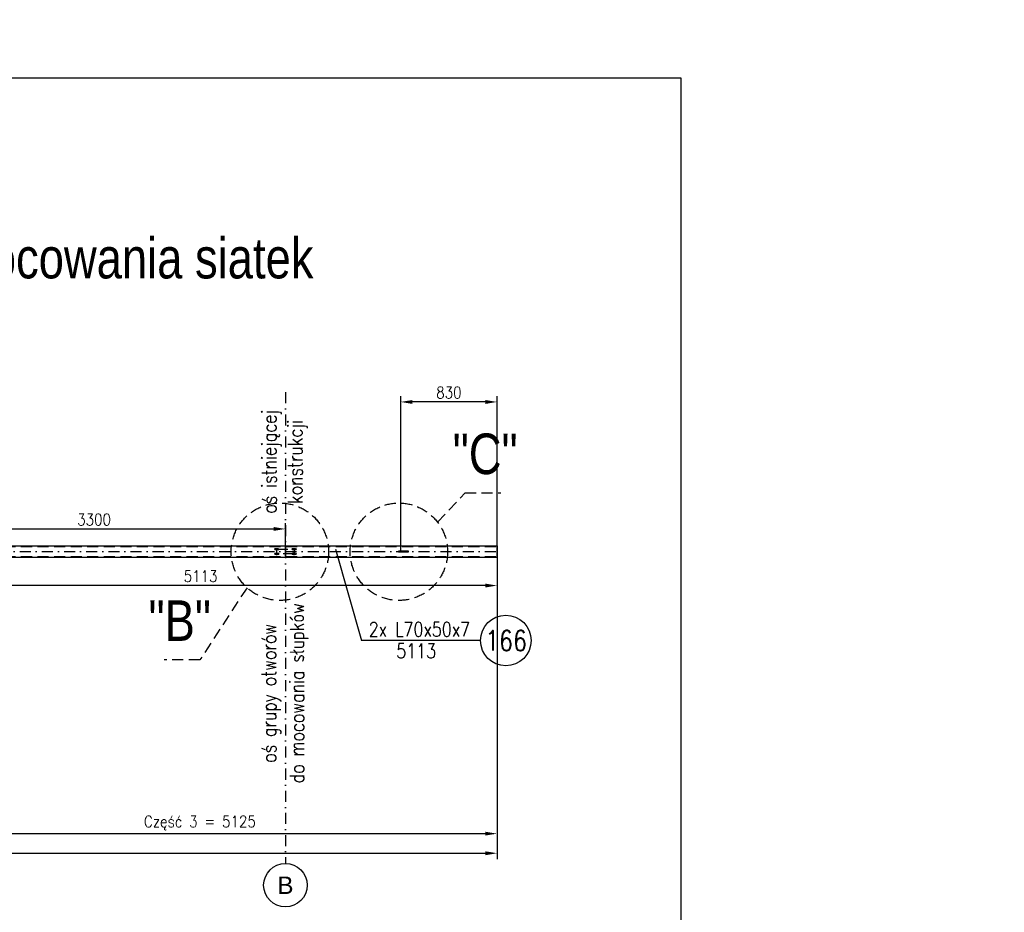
# Model space of a CAD drawing. Header units: millimetres. Extents: x -34919 to 306996, y -293018 to -145733.
# Tile 165 of 256: x 76847 to 78545, y -194657 to -193117. Entities that reach past the tile are written whole.
import ezdxf
from ezdxf.enums import TextEntityAlignment as Align

# ---------------------------------------------------------------- set-up
doc = ezdxf.new("R2010")
doc.units = ezdxf.units.MM
doc.header["$LTSCALE"] = 3
doc.linetypes.add('DASHDOT', pattern=[25.4, 12.7, -6.35, 0, -6.35])
doc.linetypes.add('HIDDEN', pattern=[9.525, 6.35, -3.175])
for name, color, linetype in [('0_18', 4, 'Continuous'), ('K-wypełnienia', 8, 'Continuous'), ('poziome 1', 7, 'Continuous'), ('Prz', 5, 'Continuous'), ('slupki', 7, 'Continuous'), ('stezenia', 4, 'Continuous')]:
    doc.layers.add(name, color=color, linetype=linetype)
doc.layers.add('OPISY', color=2, linetype='Continuous', lineweight=13)
doc.layers.add('SIATKA', color=5, linetype='Continuous', lineweight=18)
doc.styles.add('ARIAL', font='arial.ttf', dxfattribs={"width": 0.7, "height": 300})
doc.styles.add('NOVE3', font='romans.shx', dxfattribs={"width": 0.7})
doc.styles.add('R20', font='romans.shx', dxfattribs={"width": 0.85})
doc.styles.add('R50', font='romans.shx', dxfattribs={"width": 0.85, "height": 50})
doc.styles.add('ROMANS', font='romans.shx')
doc.styles.get("Standard").update_dxf_attribs({"font": 'arial.ttf', "height": 25})
doc.dimstyles.new('Skala 1_10_50', dxfattribs={"dimscale": 10, "dimtxt": 2, "dimasz": 2, "dimexe": 1, "dimexo": 0, "dimtad": 1, "dimdec": 0, "dimlfac": 5, "dimdsep": 46, "dimtxsty": 'R20', "dimcen": 0, "dimclrd": 4, "dimclre": 4, "dimclrt": 3, "dimadec": 0, "dimazin": 0, "dimtfac": 1, "dimtdec": 0, "dimtix": 1, "dimtmove": 0, "dimatfit": 2, "dimfxl": 1, "dimtolj": 1, "dimtzin": 0, "dimarcsym": 0})

# ---------------------------------------------------------------- blocks, each defined once
blk = doc.blocks.new('A$C1702099F')
at = {"color": 6}
for p, q in [((13, 6.5), (-13, 6.5)), ((13, -6.5), (-13, -6.5))]:
    blk.add_line(p, q, dxfattribs=at)
for centre, start, end in [((-13, 0), 90, 270), ((13, 0), 270, 90)]:
    blk.add_arc(centre, 6.5, start, end, dxfattribs=at)
blk = doc.blocks.new('*D1619')
at = {"layer": 'Defpoints', "color": 0, "transparency": 16777216}
for p in [(76645.3, -194008.4, 0), (77670.3, -194024.4, 0), (77670.3, -194521.1)]:
    blk.add_point(p, dxfattribs=at)
at = {"layer": 'stezenia', "color": 4, "lineweight": -2, "transparency": 16777216}
for p, q in [((76645.3, -194008.4), (76645.3, -194531.1)), ((77670.3, -194024.4), (77670.3, -194531.1)), ((76665.3, -194521.1), (77650.3, -194521.1))]:
    blk.add_line(p, q, dxfattribs=at)
at = {"layer": 'stezenia', "color": 4, "transparency": 16777216}
for points in [[(76665.3, -194517.8), (76665.3, -194524.4), (76645.3, -194521.1)], [(77650.3, -194517.8), (77650.3, -194524.4), (77670.3, -194521.1)]]:
    blk.add_solid(points, dxfattribs=at)
at = {"layer": 'stezenia', "color": 3, "transparency": 16777216, "insert": (77157.8, -194502.5), "char_height": 20, "attachment_point": 5, "style": 'R20'}
blk.add_mtext('\\A1;Część 3 = 5125', dxfattribs=at)
blk = doc.blocks.new('*D1624')
at = {"layer": 'Defpoints', "color": 0, "transparency": 16777216}
for p in [(77305.3, -193995.5), (76645.3, -194008.4), (77305.3, -194042.5)]:
    blk.add_point(p, dxfattribs=at)
at = {"layer": 'stezenia', "color": 4, "lineweight": -2, "transparency": 16777216}
for p, q in [((76645.3, -194008.4), (76645.3, -193985.5)), ((77305.3, -194042.5), (77305.3, -193985.5)), ((76665.3, -193995.5), (77285.3, -193995.5))]:
    blk.add_line(p, q, dxfattribs=at)
at = {"layer": 'stezenia', "color": 4, "transparency": 16777216}
for points in [[(76665.3, -193992.2), (76665.3, -193998.8), (76645.3, -193995.5)], [(77285.3, -193992.2), (77285.3, -193998.8), (77305.3, -193995.5)]]:
    blk.add_solid(points, dxfattribs=at)
at = {"layer": 'stezenia', "color": 3, "transparency": 16777216, "insert": (76975.3, -193979.3), "char_height": 20, "attachment_point": 5, "style": 'R20'}
blk.add_mtext('\\A1;3300', dxfattribs=at)
blk = doc.blocks.new('*D1627')
at = {"layer": 'Defpoints', "color": 0, "transparency": 16777216}
for p in [(76647.7, -194044.4, 0), (77670.3, -194044.4), (76647.7, -194093.1)]:
    blk.add_point(p, dxfattribs=at)
at = {"layer": 'stezenia', "color": 4, "lineweight": -2, "transparency": 16777216}
for p, q in [((76647.7, -194044.4), (76647.7, -194103.1)), ((77670.3, -194044.4), (77670.3, -194103.1)), ((77650.3, -194093.1), (76667.7, -194093.1))]:
    blk.add_line(p, q, dxfattribs=at)
at = {"layer": 'stezenia', "color": 4, "transparency": 16777216}
for points in [[(76667.7, -194089.8), (76667.7, -194096.5), (76647.7, -194093.1)], [(77650.3, -194089.8), (77650.3, -194096.5), (77670.3, -194093.1)]]:
    blk.add_solid(points, dxfattribs=at)
at = {"layer": 'stezenia', "color": 3, "transparency": 16777216, "insert": (77159, -194076.9), "char_height": 20, "attachment_point": 5, "style": 'R20'}
blk.add_mtext('\\A1;5113', dxfattribs=at)
blk = doc.blocks.new('*D1523')
at = {"layer": 'Defpoints', "color": 0, "transparency": 16777216}
for p in [(77504.3, -193776.4), (77504.3, -194033.6, 0), (77670.3, -194024.4)]:
    blk.add_point(p, dxfattribs=at)
at = {"layer": 'stezenia', "color": 4, "lineweight": -2, "transparency": 16777216}
for p, q in [((77504.3, -194033.6), (77504.3, -193766.4)), ((77670.3, -194024.4), (77670.3, -193766.4)), ((77650.3, -193776.4), (77524.3, -193776.4))]:
    blk.add_line(p, q, dxfattribs=at)
at = {"layer": 'stezenia', "color": 4, "transparency": 16777216}
for points in [[(77524.3, -193773.1), (77524.3, -193779.8), (77504.3, -193776.4)], [(77650.3, -193773.1), (77650.3, -193779.8), (77670.3, -193776.4)]]:
    blk.add_solid(points, dxfattribs=at)
at = {"layer": 'stezenia', "color": 3, "transparency": 16777216, "insert": (77587.3, -193760.2), "char_height": 20, "attachment_point": 5, "style": 'R20'}
blk.add_mtext('\\A1;830', dxfattribs=at)
blk = doc.blocks.new('*D1532')
at = {"layer": 'Defpoints', "color": 0, "transparency": 16777216}
for p in [(74020.3, -194428.2), (77670.3, -194428.2), (77670.3, -194554.9)]:
    blk.add_point(p, dxfattribs=at)
at = {"layer": 'stezenia', "color": 4, "lineweight": -2, "transparency": 16777216}
for p, q in [((74020.3, -194428.2), (74020.3, -194564.9)), ((77670.3, -194428.2), (77670.3, -194564.9)), ((74040.3, -194554.9), (77650.3, -194554.9))]:
    blk.add_line(p, q, dxfattribs=at)
at = {"layer": 'stezenia', "color": 4, "transparency": 16777216}
for points in [[(74040.3, -194551.6), (74040.3, -194558.3), (74020.3, -194554.9)], [(77650.3, -194551.6), (77650.3, -194558.3), (77670.3, -194554.9)]]:
    blk.add_solid(points, dxfattribs=at)
at = {"layer": 'stezenia', "color": 3, "transparency": 16777216, "insert": (75845.3, -194538.7), "char_height": 20, "attachment_point": 5, "style": 'R20'}
blk.add_mtext('\\A1;18250', dxfattribs=at)

msp = doc.modelspace()

# ---------------------------------------------------------------- linework, layer by layer
for p, q in [((77288.264, -194030.441, 0), (77292.341, -194030.441, 0)), ((77288.264, -194038.441, 0), (77292.341, -194038.441, 0)), ((77290.303, -194040.479, 0), (77290.303, -194036.402, 0)), ((77322.341, -194030.441, 0), (77318.264, -194030.441, 0)), ((77322.341, -194038.441, 0), (77318.264, -194038.441, 0)), ((77320.303, -194040.479, 0), (77320.303, -194036.402, 0))]:
    msp.add_line(p, q)
at = {"color": 4}
msp.add_line((77641.898, -194187.945, 0), (77436.529, -194187.945, 0), dxfattribs=at)
for centre, radius in [((77290.303, -194030.441, 0), 1.3), ((77290.303, -194038.441, 0), 1.3), ((77320.303, -194030.441, 0), 1.3), ((77320.303, -194038.441, 0), 1.3), ((77305.303, -194610.121, 0), 37.5)]:
    msp.add_circle(centre, radius)
at = {"layer": '0_18'}
msp.add_line((77391.483, -194030.339, 0), (77436.529, -194187.945, 0), dxfattribs=at)
at = {"layer": 'K-wypełnienia', "color": 1, "linetype": 'Continuous'}
msp.add_circle((77685.465, -194187.945, 0), 43.566, dxfattribs=at)
at = {"layer": 'poziome 1', "color": 3, "linetype": 'HIDDEN'}
for p, q in [((77567.68, -193983.718, 0), (77615.122, -193933.415, 0)), ((77615.122, -193933.415, 0), (77676.78, -193933.415, 0)), ((77239.13, -194096.857, 0), (77157.784, -194221.229, 0)), ((77157.784, -194221.229, 0), (77096.127, -194221.229, 0))]:
    msp.add_line(p, q, dxfattribs=at)
at = {"layer": 'poziome 1', "color": 3}
for p, q in [((74020.303, -194024.441, 0), (77670.303, -194024.441, 0)), ((74020.303, -194044.441, 0), (77670.303, -194044.441, 0))]:
    msp.add_line(p, q, dxfattribs=at)
at = {"layer": 'poziome 1', "linetype": 'HIDDEN'}
for p, q in [((74020.303, -194025.841, 0), (77670.303, -194025.841, 0)), ((74020.303, -194043.041, 0), (77670.303, -194043.041, 0))]:
    msp.add_line(p, q, dxfattribs=at)
at = {"layer": 'poziome 1', "color": 3, "linetype": 'HIDDEN'}
for centre in [(77295.797, -194034.826, 0), (77500.994, -194034.826, 0)]:
    msp.add_circle(centre, 84.018, dxfattribs=at)
at = {"layer": 'Prz', "elevation": 0}
msp.add_lwpolyline([(77987.395, -196117.464), (73887.395, -196117.464), (73887.395, -193217.464), (77987.395, -193217.464)], close=True, dxfattribs=at)
at = {"layer": 'slupki', "color": 4, "linetype": 'DASHDOT', "ltscale": 0.5}
for p, q in [((77305.303, -193759.604, 0), (77305.303, -194572.621, 0)), ((74020.303, -194034.441, 0), (77670.303, -194034.441, 0))]:
    msp.add_line(p, q, dxfattribs=at)
at = {"layer": 'slupki', "color": 4, "linetype": 'DASHDOT', "ltscale": 0.5, "elevation": 0}
msp.add_lwpolyline([(77290.303, -194030.441), (77320.303, -194030.441), (77320.303, -194038.441), (77290.303, -194038.441)], close=True, dxfattribs=at)
at = {"layer": 'stezenia', "color": 3}
msp.add_line((77670.303, -194044.441, 0), (77670.303, -194024.441, 0), dxfattribs=at)
at = {"layer": 'stezenia', "color": 6, "elevation": 0}
msp.add_lwpolyline([(77500.303, -194035.241), (77517.503, -194035.241), (77517.503, -194033.641), (77500.303, -194033.641)], close=True, dxfattribs=at)

# ---------------------------------------------------------------- block references
at = {"layer": 'SIATKA', "color": 3, "xscale": 0.2, "yscale": 0.2, "zscale": 0.2}
for p in [(77290.303, -194030.441, 0), (77290.303, -194038.441, 0), (77320.303, -194030.441, 0), (77320.303, -194038.441, 0)]:
    msp.add_blockref('A$C1702099F', p, dxfattribs=at)

# ---------------------------------------------------------------- texts
at = {"color": 20, "insert": (33837.901, -182331.101), "char_height": 300, "width": 16331.01415, "attachment_point": 1, "style": 'NOVE3'}
msp.add_mtext('{\\C1;Wytyczne montażowe\\P\\H0.83333x;\\C3;Podczas montażu należy bezwzględnie przestrzegać dopuszczalnych tolerancji z uwagi na ścisłe dopasowanie elementów amortyzujących ugięcia dźwigarów przekrycia auli.\\P\\H1.2x;\\C1;\\PZabezpieczenia antykorozyjne.\\C256;\\P\\H0.83333x;\\C3;Wszystkie elementy stalowe konstrukcji należy poddać ocynkowaniu ogniowemu.\\PKonstrukcje przeznaczone do cynkowania ogniowego powinny odpowiadać następującym warunkom:\\P\\pl900;^I1. Spoiny powinny być wykonane metodą półautomatyczną w osłonie gazów ochronnych. Nie zaleca się spawania elektrodą otuloną, ze względu na złą jakość powłoki cynkowej na spoinach.\\P^I2. Powierzchnia konstrukcji powinna być wolna od: zawalcowań, zgorzelin, odprysków po spawaniu, ostrych krawędzi, zanieczyszczeń farbami, olejami, emulsjami oraz innymi materiałami stosowanymi przy trasowaniu, znakowaniu, spawaniu, wierceniu itp. W przypadku spawania elektrodą należy dokładnie usunąć otulinę spawalniczą w celu zminimalizowania wad powłoki. Po ocynkowaniu uwydatnią się wady jakości powierzchni stali np. zawalcowania, rysy traserskie, zeszlifowania, pory, odpryski spawalnicze, wadliwe spoiny.\\P^I3. Elementy konstrukcyjne powinny posiadać odpowiednie otwory technologiczne do odpowietrzenia, swobodnego przepływu cynku zewnątrz i wewnątrz elementu oraz do podwieszenia (mogą być przyspawane uchwyty z blachy z otworami).\\P^I4. W przypadku powierzchni spawanych na zakładkę, spoina powinna być szczelna ze wszystkich stron (spawana na około), a nakładki szczelnie przylegać do konstrukcji. Przekroje skrzynkowe oraz powierzchnie nakładające się mogą powodować uszkodzenie konstrukcji - pękanie spoin.\\P^I5. Każdy element konstrukcyjny powinien składać się z jednego gatunku stali.\\P^I6. Konstrukcje nie powinny posiadać małych szczelin lub wnęk. Spoiny powinny być szczelne i zamknięte wokół elementu, ponieważ w przeciwnym przypadku mogą po cynkowaniu wylewać się z nich resztki topnika i kwasu pogarszając jakość powłoki (tzw. "krwawe wycieki").\\P^I7. Naddatek wymiarowy dla otworów pod śruby powinien wynosić 1 - 2 mm.\\PTermiczne oddziaływanie kąpieli cynkowej uwalnia w elementach naprężenia wewnętrzne, co może powodować odkształcenia. Szczególnie uwidacznia się to w elementach spawanych. Dotyczy to także dwuteowników spawanych, których odkształcenia po cynkowaniu mogą przekroczyć dopuszczalne normy, oraz nie usztywnionych arkuszy blach i otwartych kształtowników giętych.\\P\\C256;\\P\\pl0;\\H1.2x;\\C1;Malowanie konstrukcji.\\P\\H0.83333x;\\C3;Wszystkie elementy stalowe konstrukcji należy pomalować proszkowo na kolor RAL 9011}', dxfattribs=at)
at = {"insert": (77305.303, -194610.121, 0), "char_height": 30, "attachment_point": 5}
msp.add_mtext('\\A1;B', dxfattribs=at)
at = {"layer": 'K-wypełnienia', "color": 1, "linetype": 'Continuous', "style": 'ARIAL', "width": 0.8}
for s, p in [('Otworowaniu boczne ścianek profilu otworami służącymi do mocowania siatek', (75999.476, -193536.444, 0)), ('"C"', (77649.838, -193865.871, 0)), ('"B"', (77123.069, -194153.685, 0))]:
    msp.add_text(s, height=70, dxfattribs=at).set_placement(p, align=Align.MIDDLE)
at = {"layer": 'OPISY', "style": 'R50', "width": 0.8}
for s, p in [('oś istniejącej', (77280.904, -193879.481, 0)), ('konstrukcji', (77325.588, -193879.481, 0)), ('do mocowania słupków', (77328.506, -194278.726, 0)), ('oś grupy otworów', (77280.904, -194278.726, 0))]:
    msp.add_text(s, height=25, rotation=90, dxfattribs=at).set_placement(p, align=Align.MIDDLE)
for s, p in [('2x L70x50x7', (77536.424, -194168.597, 0)), ('5113', (77530.843, -194205.858, 0))]:
    msp.add_text(s, height=25, dxfattribs=at).set_placement(p, align=Align.MIDDLE)
at = {"layer": 'OPISY', "color": 2, "style": 'ROMANS', "width": 0.8}
msp.add_text('166', height=35, dxfattribs=at).set_placement((77685.976, -194187.955, 0), align=Align.MIDDLE)

# ---------------------------------------------------------------- dimensions: what is measured, and where the dimension line sits
at = {"layer": 'stezenia', "color": 3}
for base, p1, p2, picture, middle in [((77504.303, -193776.439, 0), (77670.303, -194024.441, 0), (77504.303, -194033.641, 0), '*D1523', (77587.303, -193760.189, 0)), ((76647.703, -194093.134, 0), (77670.303, -194044.441, 0), (76647.703, -194044.441, 0), '*D1627', (77159.003, -194076.884, 0))]:
    dim = msp.add_linear_dim(base=base, p1=p1, p2=p2, dimstyle='Skala 1_10_50', dxfattribs=at)
    dim.commit()
    dim.dimension.update_dxf_attribs({"geometry": picture, "text_midpoint": middle})
for base, p1, p2, picture, middle in [((77305.303, -193995.511, 0), (76645.303, -194008.364, 0), (77305.303, -194042.527, 0), '*D1624', (76975.303, -193979.261, 0)), ((77670.303, -194554.943, 0), (74020.303, -194428.218, 0), (77670.303, -194428.218, 0), '*D1532', (75845.303, -194538.693, 0))]:
    dim = msp.add_linear_dim(base=base, p1=p1, p2=p2, dimstyle='Skala 1_10_50', override={"dimtmove": 1}, dxfattribs=at)
    dim.commit()
    dim.dimension.update_dxf_attribs({"geometry": picture, "text_midpoint": middle})
dim = msp.add_linear_dim(base=(77670.303, -194521.096, 0), p1=(76645.303, -194008.364, 0), p2=(77670.303, -194024.441, 0), text='Część 3 = <>', dimstyle='Skala 1_10_50', override={"dimtmove": 1}, dxfattribs=at)
dim.commit()
dim.dimension.update_dxf_attribs({"geometry": '*D1619', "text_midpoint": (77157.803, -194502.465, 0)})

doc.saveas('drawing.dxf')
